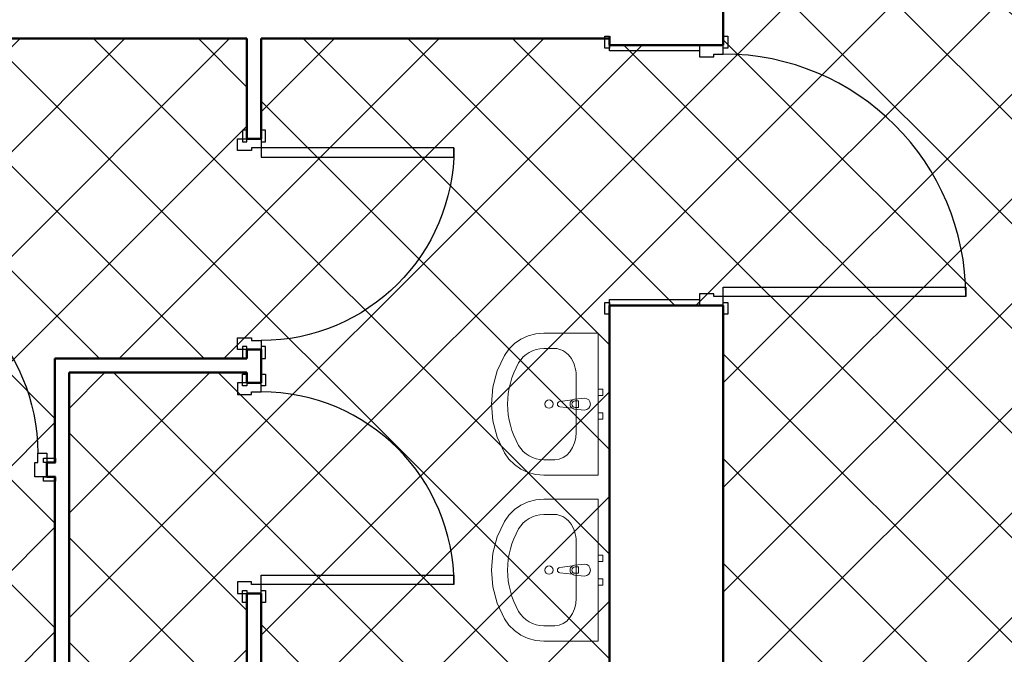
# Model space of a CAD drawing. Header units: millimetres. Extents: x -61343 to 9939, y -6894 to 7453.
# Tile 28 of 255: x -26726 to -26310, y 3371 to 3639. Entities that reach past the tile are written whole.
import ezdxf

# ---------------------------------------------------------------- set-up
doc = ezdxf.new("R2010")
doc.units = ezdxf.units.MM
doc.header["$MEASUREMENT"] = 0
doc.layers.add('A_sanitarka', color=140, linetype='Continuous', lineweight=13)
doc.layers.add('A_ściany istniejące hatch', color=82, linetype='Continuous', lineweight=9)
doc.layers.add('Drzwi Archicad', color=7, linetype='Continuous')
doc.layers.add('Konstrukcja - Ściany zew', color=7, linetype='Continuous')

# ---------------------------------------------------------------- blocks, each defined once
blk = doc.blocks.new('Drzwi metalowe 27_3')
at = {"layer": 'Drzwi Archicad', "color": 7, "linetype": 'Continuous', "lineweight": 25}
for p, q in [((472.0000000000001, 0), (472, 1024)), ((472, 1024), (512, 1024)), ((512, 1024), (512, 0)), ((-587.0000000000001, 0), (-587.0000000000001, 19)), ((-587.0000000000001, 19), (-537, 19)), ((-537, 0), (-587.0000000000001, 0)), ((-512, 0), (-550, 0)), ((-550, 0), (-550, -100)), ((-537, 19), (-537, 0)), ((-512, -40), (-512, 0)), ((512, 0), (472.0000000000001, 0)), ((550, 0), (512, 0)), ((512, 0), (512, -40)), ((537, 19), (587.0000000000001, 19)), ((537, 0), (537, 19)), ((587.0000000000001, 0), (537, 0)), ((550, -100), (550, 0)), ((587.0000000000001, 19), (587.0000000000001, 0)), ((-500, -40), (-512, -40)), ((-500, -100), (-500, -40)), ((512, -40), (500, -40)), ((500, -40), (500, -100)), ((-550, -480), (-550, -100)), ((-550, -100), (-525, -100)), ((-550, -100), (-500, -100)), ((-525, -100), (-525, -480)), ((500, -100), (550, -100)), ((525, -480), (525, -100)), ((525, -100), (550, -100)), ((550, -100), (550, -480)), ((-587.0000000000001, -499), (-587.0000000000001, -480)), ((-587.0000000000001, -480), (-537, -480)), ((-525, -480), (-550, -480)), ((-537, -480), (-537, -499)), ((550, -480), (525, -480)), ((537, -480), (587.0000000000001, -480)), ((537, -499), (537, -480)), ((587.0000000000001, -480), (587.0000000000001, -499)), ((-537, -499), (-587.0000000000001, -499)), ((587.0000000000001, -499), (537, -499))]:
    blk.add_line(p, q, dxfattribs=at)
blk.add_arc((512, 0), 1024, 90, 180, dxfattribs=at)
blk = doc.blocks.new('Ściana_6_1', base_point=(-11072.26123587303, -3900.000000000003))
at = {"layer": 'Konstrukcja - Ściany zew', "color": 7, "linetype": 'Continuous', "lineweight": 50}
for p, q in [((-11552.26123587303, 3075.060621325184), (-11552.26123587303, 3112.060621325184)), ((-11172.26123587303, 3075.060621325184), (-11552.26123587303, 3075.060621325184)), ((-11072.26123587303, 3075.060621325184), (-11172.26123587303, 3075.060621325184)), ((-11072.26123587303, 3075.060621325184), (-11072.26123587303, 3112.060621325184)), ((-11552.26123587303, 1975.060621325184), (-11552.26123587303, 1938.060621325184)), ((-11172.26123587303, 1975.060621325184), (-11552.26123587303, 1975.060621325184)), ((-11072.26123587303, 1975.060621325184), (-11172.26123587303, 1975.060621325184)), ((-11072.26123587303, 1975.060621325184), (-11072.26123587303, 1938.060621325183))]:
    blk.add_line(p, q, dxfattribs=at)
at = {"layer": 'Konstrukcja - Ściany zew', "color": 7, "linetype": 'Continuous', "lineweight": 50, "flags": 128}
for points in [[(-11072.26123587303, 3075.060621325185), (-11072.26123587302, 4543.609307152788)], [(-11552.26123587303, 3102.197384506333), (-11552.26123587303, 3075.060621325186)], [(-11552.26123587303, 1975.060621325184), (-11552.26123587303, -397.6024557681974)], [(-11072.26123587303, -2363.000000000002), (-11072.26123587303, 1975.060621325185)]]:
    blk.add_lwpolyline(points, dxfattribs=at)
at = {"layer": 'Drzwi Archicad', "color": 21, "linetype": 'Continuous', "lineweight": 13, "true_color": 0xff9955, "zscale": 1000, "rotation": 270}
blk.add_blockref('Drzwi metalowe 27_3', (-11072.26123587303, 2525.060621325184), dxfattribs=at)
blk = doc.blocks.new('Ściana_25_1', base_point=(-11072.26123587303, 3102.197384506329))
at = {"layer": 'Konstrukcja - Ściany zew', "color": 7, "linetype": 'Continuous', "lineweight": 50, "flags": 128}
for points in [[(-17472.26123587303, 3102.197384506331), (-13082.26123587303, 3102.19738450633)], [(-13022.26123587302, 3102.19738450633), (-11552.26123587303, 3102.197384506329)]]:
    blk.add_lwpolyline(points, dxfattribs=at)
blk = doc.blocks.new('Drzwi metalowe 27_22')
at = {"layer": 'Drzwi Archicad', "color": 7, "linetype": 'Continuous', "lineweight": 25}
for p, q in [((366.9999999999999, 0), (366.9999999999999, 814)), ((366.9999999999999, 814), (406.9999999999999, 814)), ((406.9999999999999, 814), (406.9999999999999, 0)), ((-482, 0), (-482, 19)), ((-482, 19), (-432, 19)), ((-432, 0), (-482, 0)), ((-407, 0), (-445, 0)), ((-445, 0), (-445, -100)), ((-432, 19), (-432, 0)), ((-407, -40), (-407, 0)), ((406.9999999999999, 0), (366.9999999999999, 0)), ((445, 0), (407, 0)), ((407, 0), (407, -40)), ((432, 19), (482, 19)), ((432, 0), (432, 19)), ((482, 0), (432, 0)), ((445, -100), (445, 0)), ((482, 19), (482, 0)), ((-395, -40), (-407, -40)), ((-395, -100), (-395, -40)), ((407, -40), (395, -40)), ((395, -40), (395, -100)), ((-482, -79), (-482, -60)), ((-482, -60), (-432, -60)), ((-432, -79), (-482, -79)), ((-432, -60), (-432, -79)), ((432, -60), (482, -60)), ((432, -79), (432, -60)), ((482, -79), (432, -79)), ((482, -60), (482, -79)), ((-445, -100), (-395, -100)), ((395, -100), (445, -100))]:
    blk.add_line(p, q, dxfattribs=at)
at = {"layer": 'Drzwi Archicad', "color": 7, "linetype": 'Continuous', "lineweight": 50}
for p, q in [((-445, 0), (-482, 0)), ((-445, 0), (-482, 0)), ((-445, 0), (-445, -60)), ((-445, 0), (-445, -60)), ((445, 0), (445, -60)), ((445, 0), (445, -60)), ((445, 0), (482, 0)), ((445, 0), (482, 0)), ((-445, -60), (-482, -60)), ((-445, -60), (-482, -60)), ((445, -60), (482, -60)), ((445, -60), (482, -60))]:
    blk.add_line(p, q, dxfattribs=at)
at = {"layer": 'Drzwi Archicad', "color": 7, "linetype": 'Continuous', "lineweight": 25}
blk.add_arc((406.9999999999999, 0), 814, 90, 180, dxfattribs=at)
blk = doc.blocks.new('Ściana_119_1', base_point=(-13082.26123587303, 3102.197384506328))
at = {"layer": 'Konstrukcja - Ściany zew', "color": 7, "linetype": 'Continuous', "lineweight": 50}
for p, q in [((-13082.26123587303, 2679.197384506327), (-13082.26123587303, 2716.197384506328)), ((-13022.26123587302, 2679.197384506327), (-13022.26123587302, 2716.197384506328)), ((-13022.26123587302, 2679.197384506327), (-13082.26123587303, 2679.197384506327)), ((-13082.26123587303, 1789.197384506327), (-13082.26123587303, 1752.197384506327)), ((-13022.26123587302, 1789.197384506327), (-13082.26123587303, 1789.197384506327)), ((-13022.26123587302, 1789.197384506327), (-13022.26123587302, 1752.197384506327)), ((-13082.26123587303, 1648.922018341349), (-13082.26123587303, 1685.922018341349)), ((-13022.26123587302, 1648.922018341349), (-13022.26123587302, 1685.922018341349)), ((-13022.26123587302, 1648.922018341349), (-13082.26123587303, 1648.922018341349)), ((-13082.26123587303, 758.922018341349), (-13082.26123587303, 721.922018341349)), ((-13022.26123587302, 758.922018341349), (-13082.26123587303, 758.922018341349)), ((-13022.26123587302, 758.922018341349), (-13022.26123587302, 721.922018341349))]:
    blk.add_line(p, q, dxfattribs=at)
at = {"layer": 'Konstrukcja - Ściany zew', "color": 7, "linetype": 'Continuous', "lineweight": 50, "flags": 128}
for points in [[(-13082.26123587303, 3102.19738450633), (-13082.26123587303, 2679.197368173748)], [(-13022.26123587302, 2679.197368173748), (-13022.26123587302, 3102.19738450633)], [(-13082.26123587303, 1789.197373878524), (-13082.26123587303, 1752.197384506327)], [(-13022.26123587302, 1648.922043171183), (-13022.26123587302, 1789.197373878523)], [(-13082.26123587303, 1692.197384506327), (-13082.26123587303, 1648.922043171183)], [(-13082.26123587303, 758.9219967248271), (-13082.26123587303, -397.6024557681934)], [(-13022.26123587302, -397.6024557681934), (-13022.26123587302, 758.9219967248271)]]:
    blk.add_lwpolyline(points, dxfattribs=at)
at = {"layer": 'Drzwi Archicad', "color": 21, "linetype": 'Continuous', "lineweight": 13, "true_color": 0xff9955, "xscale": -1, "zscale": 1000, "rotation": 270}
blk.add_blockref('Drzwi metalowe 27_22', (-13022.26123587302, 2234.197384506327), dxfattribs=at)
at = {"layer": 'Drzwi Archicad', "color": 21, "linetype": 'Continuous', "lineweight": 13, "true_color": 0xff9955, "zscale": 1000, "rotation": 270}
blk.add_blockref('Drzwi metalowe 27_22', (-13022.26123587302, 1203.922018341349), dxfattribs=at)
blk = doc.blocks.new('Ściana_121_1', base_point=(-13892.26123587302, 1752.197384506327))
at = {"layer": 'Konstrukcja - Ściany zew', "color": 7, "linetype": 'Continuous', "lineweight": 50, "flags": 128}
for points in [[(-13892.26123587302, 1752.197384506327), (-13832.26123587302, 1752.197384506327)], [(-13892.26123587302, 1752.197384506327), (-13892.26123587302, 1312.197544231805)], [(-13832.26123587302, -397.602455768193), (-13832.26123587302, 1692.197384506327)], [(-13892.26123587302, 1252.197544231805), (-13892.26123587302, -397.602455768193)]]:
    blk.add_lwpolyline(points, dxfattribs=at)
blk = doc.blocks.new('Ściana_122_1', base_point=(-13082.26123587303, 1752.197384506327))
at = {"layer": 'Konstrukcja - Ściany zew', "color": 7, "linetype": 'Continuous', "lineweight": 50, "flags": 128}
for points in [[(-13082.26123587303, 1752.197384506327), (-13832.26123587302, 1752.197384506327)], [(-13832.26123587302, 1692.197384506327), (-13082.26123587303, 1692.197384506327)]]:
    blk.add_lwpolyline(points, dxfattribs=at)
blk = doc.blocks.new('Drzwi metalowe 27_23')
at = {"layer": 'Drzwi Archicad', "color": 7, "linetype": 'Continuous', "lineweight": 25}
for p, q in [((366.9999999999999, 0), (366.9999999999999, 814)), ((366.9999999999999, 814), (406.9999999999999, 814)), ((406.9999999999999, 814), (406.9999999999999, 0)), ((-407, 0), (-445, 0)), ((-445, 0), (-445, -100)), ((-407, -40), (-407, 0)), ((406.9999999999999, 0), (366.9999999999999, 0)), ((445, 0), (407, 0)), ((407, 0), (407, -40)), ((445, -100), (445, 0)), ((-432, -21), (-482, -21)), ((-482, -21), (-482, -40.00000000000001)), ((-482, -40.00000000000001), (-432, -40.00000000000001)), ((-432, -40.00000000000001), (-432, -21)), ((-395, -40), (-407, -40)), ((-395, -100), (-395, -40)), ((407, -40), (395, -40)), ((395, -40), (395, -100)), ((482, -21), (432, -21)), ((432, -21), (432, -40.00000000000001)), ((432, -40.00000000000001), (482, -40.00000000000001)), ((482, -40.00000000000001), (482, -21)), ((-432, -100), (-482, -100)), ((-482, -100), (-482, -119)), ((-482, -119), (-432, -119)), ((-445, -100), (-395, -100)), ((-432, -119), (-432, -100)), ((395, -100), (445, -100)), ((482, -100), (432, -100)), ((432, -100), (432, -119)), ((432, -119), (482, -119)), ((482, -119), (482, -100))]:
    blk.add_line(p, q, dxfattribs=at)
at = {"layer": 'Drzwi Archicad', "color": 7, "linetype": 'Continuous', "lineweight": 50}
for p, q in [((-445, -40.00000000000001), (-482, -40.00000000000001)), ((-445, -40.00000000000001), (-482, -40.00000000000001)), ((-445, -100), (-445, -40.00000000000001)), ((-445, -100), (-445, -40.00000000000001)), ((445, -100), (445, -40.00000000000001)), ((445, -100), (445, -40.00000000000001)), ((445, -40.00000000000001), (482, -40.00000000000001)), ((445, -40.00000000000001), (482, -40.00000000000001)), ((-445, -100), (-482, -100)), ((-445, -100), (-482, -100)), ((445, -100), (482, -100)), ((445, -100), (482, -100))]:
    blk.add_line(p, q, dxfattribs=at)
at = {"layer": 'Drzwi Archicad', "color": 7, "linetype": 'Continuous', "lineweight": 25}
blk.add_arc((406.9999999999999, 0), 814, 90, 180, dxfattribs=at)
blk = doc.blocks.new('Ściana_124_1', base_point=(-17002.26123587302, 1252.197544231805))
at = {"layer": 'Konstrukcja - Ściany zew', "color": 7, "linetype": 'Continuous', "lineweight": 50}
for p, q in [((-16890.15402880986, 1312.197544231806), (-16927.15402880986, 1312.197544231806)), ((-16890.15402880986, 1252.197544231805), (-16890.15402880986, 1312.197544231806)), ((-16000.15402880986, 1312.197544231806), (-15963.15402880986, 1312.197544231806)), ((-16000.15402880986, 1252.197544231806), (-16000.15402880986, 1312.197544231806)), ((-15847.14264223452, 1312.197544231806), (-15884.14264223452, 1312.197544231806)), ((-15847.14264223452, 1252.197544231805), (-15847.14264223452, 1312.197544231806)), ((-14957.14264223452, 1312.197544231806), (-14920.14264223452, 1312.197544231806)), ((-14957.14264223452, 1252.197544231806), (-14957.14264223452, 1312.197544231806)), ((-14816.80915690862, 1312.197544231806), (-14853.80915690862, 1312.197544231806)), ((-14816.80915690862, 1252.197544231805), (-14816.80915690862, 1312.197544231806)), ((-13926.80915690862, 1312.197544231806), (-13889.80915690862, 1312.197544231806)), ((-13926.80915690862, 1252.197544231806), (-13926.80915690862, 1312.197544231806)), ((-16890.15402880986, 1252.197544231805), (-16927.15402880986, 1252.197544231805)), ((-16000.15402880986, 1252.197544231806), (-15963.15402880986, 1252.197544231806)), ((-15847.14264223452, 1252.197544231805), (-15884.14264223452, 1252.197544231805)), ((-14957.14264223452, 1252.197544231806), (-14920.14264223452, 1252.197544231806)), ((-14816.80915690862, 1252.197544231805), (-14853.80915690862, 1252.197544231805)), ((-13926.80915690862, 1252.197544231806), (-13889.80915690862, 1252.197544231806))]:
    blk.add_line(p, q, dxfattribs=at)
at = {"layer": 'Konstrukcja - Ściany zew', "color": 7, "linetype": 'Continuous', "lineweight": 50, "flags": 128}
for points in [[(-17002.26123587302, 1312.197544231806), (-17002.26123587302, 1252.197544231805)], [(-16890.15404233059, 1312.197544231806), (-17002.26123587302, 1312.197544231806)], [(-15847.14264904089, 1312.197544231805), (-16000.15404844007, 1312.197544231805)], [(-14816.80916967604, 1312.197544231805), (-14957.14265515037, 1312.197544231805)], [(-13892.26123587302, 1312.197544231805), (-13926.80917578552, 1312.197544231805)], [(-16942.26123587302, 1252.197544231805), (-16890.15402415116, 1252.197544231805)], [(-16000.15401819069, 1252.197544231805), (-15952.26123587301, 1252.197544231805)], [(-15892.26123587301, 1252.197544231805), (-15847.14263071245, 1252.197544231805)], [(-14957.14262475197, 1252.197544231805), (-14922.26123587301, 1252.197544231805)], [(-14862.26123587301, 1252.197544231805), (-14816.80916550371, 1252.197544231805)], [(-13926.80915954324, 1252.197544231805), (-13892.26123587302, 1252.197544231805)]]:
    blk.add_lwpolyline(points, dxfattribs=at)
at = {"layer": 'Drzwi Archicad', "color": 21, "linetype": 'Continuous', "lineweight": 13, "true_color": 0xff9955, "xscale": -1, "zscale": 1000}
for p in [(-16445.15402880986, 1352.197544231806), (-15402.14264223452, 1352.197544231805), (-14371.80915690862, 1352.197544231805)]:
    blk.add_blockref('Drzwi metalowe 27_23', p, dxfattribs=at)
blk = doc.blocks.new('Umywalka 27')
for p, q in [((-13.6, -97.09918775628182), (-13.6, -82.22859068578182)), ((-13.6, -82.22859068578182), (13.6, -82.22859068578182)), ((13.6, -82.22859068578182), (13.6, -97.09918775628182)), ((118.8260869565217, -92.31818181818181), (-118.8260869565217, -92.31818181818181)), ((-234.7826086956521, -183.2727272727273), (-234.7826086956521, -229.090909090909)), ((234.7826086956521, -183.2727272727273), (234.7826086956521, -229.090909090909))]:
    blk.add_line(p, q)
at = {"flags": 128}
for points in [[(-300, 0), (-299.9999999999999, -229.090909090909), (-297.1051497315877, -262.8129358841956), (-288.5131192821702, -295.4571957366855), (-274.4985127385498, -325.9803674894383), (-255.5092414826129, -353.4069206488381), (-232.1522087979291, -376.860293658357), (-205.1739130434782, -395.5909090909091), (-139.9820536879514, -425.5322264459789), (-70.96147764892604, -443.8309893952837), (7.170073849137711e-14, -449.9866996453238), (70.96147764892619, -443.8309893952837), (139.9820536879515, -425.5322264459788), (205.1739130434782, -395.5909090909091), (232.1522087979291, -376.860293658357), (255.5092414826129, -353.4069206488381), (274.4985127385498, -325.9803674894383), (288.5131192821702, -295.4571957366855), (297.1051497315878, -262.8129358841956), (300, -229.090909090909), (300, 0)], [(-63.5, 8.266365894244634e-16), (-36.50000000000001, -8.266365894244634e-16), (-36.50000000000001, 20), (-63.5, 20)], [(36.50000000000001, 8.266365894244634e-16), (63.5, -8.266365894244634e-16), (63.5, 20), (36.50000000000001, 20)]]:
    blk.add_lwpolyline(points, close=True, dxfattribs=at)
blk.add_lwpolyline([(-25, -57.31818181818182), (-21, -99.27099209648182, 0.1210195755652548), (-17.72976797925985, -108.7844437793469), (-11.1, -161.7181818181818, 0.8825662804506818), (11.1000000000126, -161.7181818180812), (17.72976797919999, -108.7844437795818, 0.1210195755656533), (21.00000000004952, -99.27099209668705), (25, -57.31818181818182, 0.9999999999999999)], format="xyb", close=True, dxfattribs=at)
blk.add_circle((0, -207.135), 17.5)
for centre, radius, start, end in [((0, -97.37107366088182), 21.0857698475, 212.7710253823, 327.2289746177), ((0, -97.09918775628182), 13.6, 180, 0)]:
    blk.add_arc(centre, radius, start, end)
for centre, major_axis, ratio, start_param, end_param in [((-118.695652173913, -183.2727272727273), (116.0659090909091, 0), 0.7836456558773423, 1.570796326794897, 3.141592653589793), ((118.695652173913, -183.2727272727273), (116.0659090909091, 0), 0.7836456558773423, 0, 1.570796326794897), ((-118.8521739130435, -229.090909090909), (7.42135960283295e-15, 121.1999999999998), 0.9565217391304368, 1.570796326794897, 2.644617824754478), ((118.8521739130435, -229.090909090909), (7.42135960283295e-15, 121.1999999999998), 0.9565217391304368, 3.638567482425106, 4.71238898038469), ((0, 0), (2.33796207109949e-14, 381.8181818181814), 0.9565217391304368, 2.644617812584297, 3.638567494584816)]:
    blk.add_ellipse(centre, major_axis=major_axis, ratio=ratio, start_param=start_param, end_param=end_param)

msp = doc.modelspace()

# ---------------------------------------------------------------- hatches: boundary and pattern name
at = {"layer": 'A_ściany istniejące hatch'}
h = msp.add_hatch(dxfattribs=at)
h.set_pattern_fill('NET', color=256, scale=250, angle=45)
h.set_pattern_definition([(45, (7385.571392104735, 0), (-22.09708691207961, 22.09708691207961), []), (135, (7385.571392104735, 0), (-22.09708691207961, -22.09708691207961), [])])
h.paths.add_polyline_path([(-24601.05965633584, 5156.323444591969), (-24559.05965633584, 5156.323441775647), (-24559.05965633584, 4894.323442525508), (-24349.05965633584, 4894.323442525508), (-24349.05965633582, 4852.323442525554), (-24601.05965633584, 4852.323442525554)], flags=16)
h.paths.add_polyline_path([(-24007.05800551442, 4880.323442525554), (-24007.05800551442, 4820.323442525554), (-24127.05965633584, 4820.323442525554), (-24127.05965633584, 4660.323442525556), (-24187.05965633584, 4660.323442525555), (-24187.05965633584, 4852.323442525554), (-24229.05965633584, 4852.323442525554), (-24229.05965633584, 4894.323442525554), (-24225.05965633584, 4894.323442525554), (-24225.05965633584, 5553.323442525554), (-24559.05965633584, 5553.323442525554), (-24559.05965633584, 5507.323442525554), (-24601.05965633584, 5507.323442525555), (-24601.05965633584, 5597.323442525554), (-24143.05965633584, 5597.323442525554), (-24143.05965931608, 5553.323442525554), (-24181.05965633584, 5553.323442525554), (-24181.05965633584, 4880.323442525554)], flags=17)
h.paths.add_polyline_path([(-23403.05965633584, 4880.323442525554), (-23261.05965633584, 4880.323442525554), (-23261.05965633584, 4942.323442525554), (-23217.05965633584, 4942.323442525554), (-23217.05965633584, 4657.323445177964), (-23277.05965633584, 4657.323445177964), (-23277.05965633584, 4820.323442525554), (-23403.05965633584, 4820.323442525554)], flags=17)
h.paths.add_polyline_path([(-23360.05965633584, 4000.323442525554), (-23277.05965633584, 4000.323442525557), (-23277.05965633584, 4115.323445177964), (-23217.05965633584, 4115.323445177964), (-23217.05965633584, 3942.323442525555), (-23277.05965633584, 3942.323442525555), (-23277.05965633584, 3975.323442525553), (-23360.05965633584, 3975.323442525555)], flags=17)
h.paths.add_polyline_path([(-23717.05965633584, 4570.323442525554), (-23687.05965633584, 4570.323442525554), (-23687.05965633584, 4540.323442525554), (-23717.05965633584, 4540.323442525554)], flags=17)
h.paths.add_polyline_path([(-23717.05965633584, 4276.323442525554), (-23687.05965633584, 4276.323442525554), (-23687.05965633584, 4306.323442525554), (-23717.05965633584, 4306.323442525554)], flags=17)
h.paths.add_polyline_path([(-24205.05965633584, 2730.323442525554), (-24145.05965633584, 2730.323442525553), (-24145.05965633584, 2570.323442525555), (-23907.05965633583, 2570.323442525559), (-23907.05965633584, 2750.323442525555), (-23847.05965633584, 2750.323442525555), (-23847.05965633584, 2570.323442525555), (-23277.05965633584, 2570.323442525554), (-23277.05965633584, 2720.323442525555), (-23217.05965633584, 2720.323442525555), (-23217.05965633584, 2510.323442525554), (-24205.05965633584, 2510.323442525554)])
h.paths.add_polyline_path([(-26687.05965227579, 5880.323442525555), (-26474.05965633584, 5880.32344487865), (-26474.05966137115, 5974.357659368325), (-26449.05965901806, 5974.35765319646), (-26449.05965901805, 5855.323442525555), (-26687.05965227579, 5855.323442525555)], flags=17)
h.paths.add_polyline_path([(-26054.05965633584, 5854.668952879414), (-26019.05965633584, 5854.668952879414), (-26019.05965633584, 5974.35765319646), (-26054.05965633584, 5974.35765319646)], flags=17)
h.paths.add_polyline_path([(-25764.05965630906, 4030.323442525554), (-25694.05966801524, 4030.323442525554), (-25694.05966801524, 3970.323442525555), (-25764.05965630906, 3970.323442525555)], flags=17)
h.paths.add_polyline_path([(-25354.05965630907, 4030.323442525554), (-25284.05965630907, 4030.323442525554), (-25284.05965630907, 3970.323442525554), (-25354.05965630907, 3970.323442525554)], flags=17)
h.paths.add_polyline_path([(-24913.05965630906, 4030.323442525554), (-24845.05966801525, 4030.323442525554), (-24845.05966801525, 3970.323442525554), (-24913.05965630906, 3970.323442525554)], flags=17)
h.paths.add_polyline_path([(-24710.05965630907, 4030.323442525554), (-24629.05966801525, 4030.323442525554), (-24629.05966801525, 3970.323442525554), (-24710.05965630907, 3970.323442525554)], flags=17)
h.paths.add_polyline_path([(-24127.05965633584, 4530.323438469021), (-24187.05965633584, 4530.323438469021), (-24187.05965633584, 4454.323442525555), (-24127.05965633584, 4454.323442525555)], flags=17)
h.paths.add_polyline_path([(-24559.05965633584, 5377.323440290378), (-24601.05965633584, 5377.323440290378), (-24601.05965633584, 5286.323444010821), (-24559.05965633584, 5286.323444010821)], flags=16)
h.paths.add_polyline_path([(-24013.05965633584, 5597.323442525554), (-23879.05965633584, 5597.323442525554), (-23879.05965633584, 5553.323442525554), (-24013.05965633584, 5553.323442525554)], flags=17)
h.paths.add_polyline_path([(-23261.05965633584, 5277.323444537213), (-23217.05965633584, 5277.323444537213), (-23217.05965633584, 5352.323442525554), (-23261.05965633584, 5352.323442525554)], flags=17)
h.paths.add_polyline_path([(-23261.05965633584, 5072.323442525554), (-23217.05965633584, 5072.323442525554), (-23217.05965633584, 5147.323442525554), (-23261.05965633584, 5147.323442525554)], flags=17)
h.paths.add_polyline_path([(-23277.05965633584, 4451.32344741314), (-23217.05965633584, 4451.32344741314), (-23217.05965633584, 4527.323445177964), (-23277.05965633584, 4527.323445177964)], flags=17)
h.paths.add_polyline_path([(-23277.05965633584, 4245.32344741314), (-23217.05965633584, 4245.32344741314), (-23217.05965633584, 4321.323445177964), (-23277.05965633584, 4321.323445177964)], flags=17)
h.paths.add_polyline_path([(-23277.05965633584, 3737.323444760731), (-23217.05965633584, 3737.323444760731), (-23217.05965633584, 3812.323442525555), (-23277.05965633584, 3812.323442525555)], flags=17)
h.paths.add_polyline_path([(-23277.05965633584, 3532.323444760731), (-23217.05965633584, 3532.323444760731), (-23217.05965633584, 3607.323442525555), (-23277.05965633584, 3607.323442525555)], flags=17)
h.paths.add_polyline_path([(-23277.05965633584, 3060.32344476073), (-23217.05965633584, 3060.32344476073), (-23217.05965633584, 3130.323442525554), (-23277.05965633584, 3130.323442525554)], flags=17)
h.paths.add_polyline_path([(-23217.05965633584, 2855.323442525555), (-23277.05965633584, 2855.323442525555), (-23277.05965633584, 2925.323442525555), (-23217.05965633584, 2925.323442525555)], flags=17)
h.paths.add_polyline_path([(-24502.05965659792, 2970.323442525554), (-24432.05965633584, 2970.323442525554), (-24432.05965633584, 2910.323442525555), (-24502.05965659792, 2910.323442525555)], flags=17)
h.paths.add_polyline_path([(-24707.05965633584, 2910.323442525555), (-24637.05965633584, 2910.323442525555), (-24637.05965633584, 2970.323442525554), (-24707.05965633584, 2970.323442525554)], flags=17)
h.paths.add_polyline_path([(-24912.05965659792, 2970.323442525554), (-24842.05965633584, 2970.323442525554), (-24842.05965633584, 2910.323442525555), (-24912.05965659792, 2910.323442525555)], flags=17)
h.paths.add_polyline_path([(-25169.05965633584, 2910.323442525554), (-25047.05966804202, 2910.323442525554), (-25047.05966804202, 2970.323442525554), (-25169.05965633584, 2970.323442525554)], flags=17)
h.paths.add_polyline_path([(-25374.05965659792, 2970.323442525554), (-25304.05965633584, 2970.323442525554), (-25304.05965633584, 2910.323442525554), (-25374.05965659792, 2910.323442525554)], flags=17)
h.paths.add_polyline_path([(-25579.05965633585, 2910.323442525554), (-25509.05965633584, 2910.323442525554), (-25509.05965633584, 2970.323442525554), (-25579.05965633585, 2970.323442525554)], flags=17)
h.paths.add_polyline_path([(-25784.05965659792, 2970.323442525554), (-25714.05965633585, 2970.323442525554), (-25714.05965633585, 2910.323442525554), (-25784.05965659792, 2910.323442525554)], flags=17)
h.paths.add_polyline_path([(-23895.05965633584, 2970.323442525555), (-23981.55965633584, 2970.323442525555), (-23981.54424533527, 2910.323442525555), (-23907.05965633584, 2910.323442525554), (-23907.05965633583, 2860.323442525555), (-23847.05965633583, 2860.323442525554), (-23847.05965633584, 3103.823442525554), (-23895.05965633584, 3103.823442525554)], flags=17)
h.paths.add_polyline_path([(-24091.55965633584, 2970.323442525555), (-24091.54424533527, 2910.323442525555), (-24145.05965633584, 2910.323442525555), (-24145.05965633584, 2870.323442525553), (-24205.05965633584, 2870.323442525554), (-24205.05965633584, 2910.323442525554), (-24297.05965633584, 2910.323442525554), (-24297.05965633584, 2970.323442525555)], flags=17)
h.paths.add_polyline_path([(-26079.05965633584, 2864.323442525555), (-26019.05965633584, 2864.323442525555), (-26019.05965633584, 2910.323442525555), (-25919.05965633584, 2910.323442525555), (-25919.05966804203, 2970.323442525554), (-26079.05965633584, 2970.323442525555)], flags=17)
h.paths.add_polyline_path([(-24289.05965630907, 4030.323442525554), (-24187.05965633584, 4030.323442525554), (-24187.05965633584, 4324.323442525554), (-24127.05965633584, 4324.32343846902), (-24127.05965633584, 4000.323442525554), (-24110.05965633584, 4000.323442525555), (-24110.05965633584, 3975.323442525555), (-24127.05965633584, 3975.323442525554), (-24127.05965633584, 3620.323442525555), (-24100.05965633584, 3620.323442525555), (-24100.05965633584, 3540.323442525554), (-24127.05965633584, 3540.323442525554), (-24127.05965633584, 3320.323442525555), (-24302.55965633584, 3320.323442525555), (-24302.55965633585, 3368.323442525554), (-24167.05965633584, 3368.323442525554), (-24167.05965633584, 3970.323442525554), (-24289.05965657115, 3970.323442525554)], flags=17)
h.paths.add_polyline_path([(-24494.05965630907, 4030.323442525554), (-24424.05965630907, 4030.323442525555), (-24424.05965630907, 3970.323442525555), (-24457.05965633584, 3970.323442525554), (-24457.05965633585, 3804.323442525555), (-24489.05965633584, 3804.323445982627), (-24489.05965633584, 3970.323442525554), (-24494.05965630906, 3970.323442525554)], flags=17)
h.paths.add_polyline_path([(-24736.05965633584, 3368.323442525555), (-24489.05965633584, 3368.323442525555), (-24489.05965633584, 3518.323447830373), (-24457.05965633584, 3518.3234443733), (-24457.05965633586, 3368.323442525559), (-24412.55965633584, 3368.323442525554), (-24412.55965633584, 3320.323442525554), (-24736.05965633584, 3320.323442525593)], flags=17)
h.paths.add_polyline_path([(-25725.05965633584, 3368.323442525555), (-25725.05965633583, 3320.323442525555), (-25485.05965633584, 3320.323442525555), (-25485.05965633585, 3368.323442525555), (-25489.05965630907, 3368.323442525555), (-25489.05965630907, 3460.323442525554), (-25517.05965630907, 3460.323442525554), (-25517.05965630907, 3368.323442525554)], flags=17)
h.paths.add_polyline_path([(-26079.05965633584, 4061.323442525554), (-26019.05965633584, 4061.323442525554), (-26019.05965633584, 4030.323442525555), (-25899.05965630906, 4030.323442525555), (-25899.05966801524, 3970.323442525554), (-26039.05965633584, 3970.323442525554), (-26039.05965633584, 3368.323442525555), (-25835.05965633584, 3368.323442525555), (-25835.05965633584, 3320.323442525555), (-26079.05965633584, 3320.323442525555)], flags=17)
h.paths.add_polyline_path([(-26019.05965633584, 4357.738516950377), (-26079.05965633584, 4357.738516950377), (-26079.05965633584, 4201.323453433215), (-26019.05965633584, 4201.323453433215)], flags=17)
h.paths.add_polyline_path([(-26019.05965633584, 4572.297004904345), (-26079.05965633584, 4572.297004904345), (-26079.05965633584, 4492.738518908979), (-26019.05965633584, 4492.738518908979)], flags=17)
h.paths.add_polyline_path([(-26019.05965633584, 4787.323442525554), (-26079.05965633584, 4787.323442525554), (-26079.05965633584, 4707.297013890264), (-26019.05965633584, 4707.297013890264)], flags=17)
h.paths.add_polyline_path([(-26019.05965633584, 5107.323442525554), (-26079.05965633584, 5107.323442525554), (-26079.05965633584, 4922.323442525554), (-26019.05965633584, 4922.323442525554)], flags=17)
h.paths.add_polyline_path([(-26019.05965633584, 5312.323442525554), (-26079.05965633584, 5312.323442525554), (-26079.05965633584, 5242.323455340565), (-26019.05965633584, 5242.323455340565)], flags=17)
h.paths.add_polyline_path([(-26019.05965633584, 5527.323442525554), (-26079.05965633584, 5527.323442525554), (-26079.05965633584, 5447.323442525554), (-26019.05965633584, 5447.323442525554)], flags=17)
h.paths.add_polyline_path([(-27069.05965633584, 5252.439788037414), (-27129.05965633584, 5252.439788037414), (-27129.05965633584, 5322.419772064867), (-27069.05965633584, 5322.419772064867), (-27069.05965633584, 5324.323442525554), (-26609.05965633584, 5324.323442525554), (-26609.05965633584, 5314.323442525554), (-26640.15965633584, 5314.323442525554), (-26640.15965633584, 5238.323442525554), (-26655.15965633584, 5238.323442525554), (-26655.15965633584, 5314.323442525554), (-26911.05965633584, 5314.323442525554), (-26911.05965633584, 5299.320287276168), (-26918.05965633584, 5299.320287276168), (-26918.05965633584, 5314.323442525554), (-27069.05965633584, 5314.323442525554)])
h.paths.add_polyline_path([(-27069.05965633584, 5197.323442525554), (-27069.05965633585, 5204.323442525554), (-26918.05965633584, 5204.323442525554), (-26918.05965633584, 5209.320288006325), (-26911.05965633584, 5209.320288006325), (-26911.05965633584, 5186.842374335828), (-26918.05965633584, 5186.842373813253), (-26918.05965633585, 5197.323442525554)], flags=17)
h.paths.add_polyline_path([(-27129.05965633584, 5117.439788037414), (-27069.05965633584, 5117.439788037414), (-27069.05965633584, 5087.323442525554), (-26918.05965633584, 5087.323442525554), (-26918.05965633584, 5096.842374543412), (-26911.05965633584, 5096.842374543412), (-26911.05965633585, 5087.323442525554), (-26655.15965633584, 5087.323442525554), (-26655.15965633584, 5143.323442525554), (-26640.15965633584, 5143.323442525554), (-26640.15965633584, 5087.323442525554), (-26612.05965609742, 5087.323442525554), (-26612.05965633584, 5072.323442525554), (-27069.05965633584, 5072.323442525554), (-27069.05965633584, 5046.959804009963), (-27129.05965633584, 5046.959804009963)])
h.paths.add_polyline_path([(-27129.05965633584, 4916.959804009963), (-27069.05965633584, 4916.959804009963), (-27069.05965633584, 4872.323442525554), (-26477.05965633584, 4872.323442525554), (-26477.05965633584, 4889.588796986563), (-26429.05965633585, 4889.588796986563), (-26429.05965633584, 4560.322612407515), (-26477.05965633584, 4560.322612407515), (-26477.05965633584, 4832.323442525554), (-27069.05965633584, 4832.323442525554), (-27069.05965633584, 4754.452296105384), (-27129.05965633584, 4754.452296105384)])
h.paths.add_polyline_path([(-27129.05965633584, 4414.472312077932), (-27069.05965633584, 4414.472312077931), (-27069.05965633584, 4392.323442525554), (-26477.05965633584, 4392.323442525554), (-26477.05965633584, 4450.322612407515), (-26429.05965633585, 4450.322612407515), (-26429.05965633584, 4053.322612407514), (-26477.05965633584, 4053.322612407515), (-26477.05965633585, 4367.323442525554), (-27069.05965633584, 4367.323442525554), (-27069.05965633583, 4344.256026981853), (-27129.05965633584, 4344.256026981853)])
h.paths.add_polyline_path([(-27129.05965633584, 4000.125357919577), (-27069.05965633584, 4000.125357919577), (-27069.05965633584, 3930.323442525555), (-26477.05965633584, 3930.323442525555), (-26477.05965633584, 3943.322612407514), (-26429.05965633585, 3943.322612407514), (-26429.05965633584, 3884.684373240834), (-26477.05965633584, 3884.684373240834), (-26477.05965633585, 3887.323442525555), (-27069.05965633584, 3887.323442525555), (-27069.05965633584, 3835.125357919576), (-27129.05965633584, 3835.125357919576)])
h.paths.add_polyline_path([(-27129.05965633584, 3700.125357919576), (-27069.05965633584, 3700.125357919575), (-27069.05965633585, 3645.543180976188), (-27010.05965633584, 3645.543180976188), (-27010.05965633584, 3787.240861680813), (-27000.69587569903, 3787.240861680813), (-27000.69587692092, 3781.240861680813), (-27004.05965633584, 3781.240861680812), (-27004.05965633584, 3645.543180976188), (-26907.05965633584, 3645.543180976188), (-26907.05965633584, 3781.240861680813), (-26911.69587692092, 3781.240861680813), (-26911.69587692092, 3787.240861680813), (-26896.5144484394, 3787.240861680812), (-26896.5144484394, 3781.240861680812), (-26901.05965633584, 3781.240861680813), (-26901.05965633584, 3645.543180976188), (-26804.05965633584, 3645.543180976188), (-26804.05965633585, 3781.240861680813), (-26807.5144484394, 3781.240861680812), (-26807.51444953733, 3787.240861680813), (-26798.05965633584, 3787.240861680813), (-26798.05965633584, 3752.240861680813), (-26793.88796868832, 3752.240861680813), (-26793.88796868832, 3746.240861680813), (-26798.05965633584, 3746.240861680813), (-26798.05965633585, 3645.543180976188), (-26630.05965633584, 3645.543180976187), (-26630.05965633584, 3746.240861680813), (-26704.88796654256, 3746.240861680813), (-26704.88796753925, 3752.240861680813), (-26624.05965633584, 3752.240861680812), (-26624.05965633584, 3645.543180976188), (-26477.05965633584, 3645.543180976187), (-26477.05965633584, 3774.684373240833), (-26429.05965633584, 3774.684373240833), (-26429.05965633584, 3627.829504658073), (-26477.05965633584, 3627.829504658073), (-26477.05965633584, 3630.543180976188), (-26624.05965633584, 3630.543180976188), (-26624.05965633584, 3588.24317934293), (-26630.05965633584, 3588.243180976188), (-26630.05965633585, 3630.543180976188), (-27069.05965633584, 3630.543180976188), (-27129.05965633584, 3630.543180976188)])
h.paths.add_polyline_path([(-27129.05965633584, 4549.472312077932), (-27069.05965633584, 4549.472312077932), (-27069.05965633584, 4619.452296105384), (-27129.05965633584, 4619.452296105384)])
h.paths.add_polyline_path([(-27129.05965633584, 4135.125357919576), (-27069.05965633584, 4135.125357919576), (-27069.05965633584, 4209.256026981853), (-27129.05965633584, 4209.256026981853)], flags=17)
h.paths.add_polyline_path([(-27129.05965633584, 3425.563196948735), (-27069.05965633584, 3425.563196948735), (-27069.05965633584, 3495.543180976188), (-27129.05965633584, 3495.543180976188)], flags=17)
h.paths.add_polyline_path([(-27129.05965633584, 3220.583212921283), (-27129.05965633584, 3290.563196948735), (-27069.05965633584, 3290.563196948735), (-27069.05965633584, 3280.563196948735), (-27022.05965633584, 3280.563196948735), (-27022.05965633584, 3451.543196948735), (-27010.8489369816, 3451.543196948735), (-27010.8489369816, 3445.543196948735), (-27016.05965633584, 3445.543196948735), (-27016.05965633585, 3280.563196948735), (-26917.05965633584, 3280.563196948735), (-26917.05965633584, 3445.543196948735), (-26921.84893456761, 3445.543196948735), (-26921.84893456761, 3451.543196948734), (-26906.54779697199, 3451.543196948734), (-26906.54779697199, 3445.543196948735), (-26911.05965633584, 3445.543196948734), (-26911.05965633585, 3280.563196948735), (-26814.05965633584, 3280.563196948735), (-26814.05965633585, 3445.543196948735), (-26817.54779522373, 3445.543196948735), (-26817.54779826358, 3451.543196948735), (-26803.51444971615, 3451.543196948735), (-26803.5144484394, 3445.543196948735), (-26808.05965633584, 3445.543196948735), (-26808.05965633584, 3280.563196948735), (-26711.05965633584, 3280.563196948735), (-26711.05965633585, 3445.543196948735), (-26714.5144484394, 3445.543196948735), (-26714.5144484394, 3451.543196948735), (-26711.05965633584, 3451.543196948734), (-26711.05965633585, 3495.543180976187), (-26630.05965633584, 3495.543180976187), (-26630.05965633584, 3499.243179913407), (-26624.05965633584, 3499.243179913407), (-26624.05965633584, 3485.215646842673), (-26630.05965633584, 3485.215646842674), (-26630.05965633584, 3489.543180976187), (-26705.05965633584, 3489.543180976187), (-26705.05965633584, 3280.563196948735), (-26630.05965633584, 3280.563196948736), (-26630.05965633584, 3396.215642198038), (-26624.05965633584, 3396.21564435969), (-26624.05965633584, 3280.563196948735), (-26477.05965633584, 3280.563196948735), (-26477.05965633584, 3517.829504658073), (-26429.05965633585, 3517.829504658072), (-26429.05965633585, 3084.023442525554), (-26477.05965633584, 3084.023442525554), (-26477.05965633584, 3265.563196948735), (-26624.05965633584, 3265.563196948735), (-26624.05965633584, 3168.053688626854), (-26630.05965633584, 3168.053688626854), (-26630.05965633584, 3265.563196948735), (-26705.05965633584, 3265.563196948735), (-26705.05965633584, 3072.723442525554), (-26630.05965633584, 3072.723442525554), (-26630.05965633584, 3079.05368821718), (-26624.05965633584, 3079.05368821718), (-26624.05965633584, 3063.023443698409), (-26630.05965633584, 3063.023442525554), (-26630.05965633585, 3066.723442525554), (-26711.05965633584, 3066.723442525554), (-26711.05965633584, 3140.323442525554), (-26714.5144484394, 3140.323442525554), (-26714.5144484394, 3146.323442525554), (-26711.05965633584, 3146.323442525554), (-26711.05965633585, 3265.563196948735), (-26808.05965633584, 3265.563196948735), (-26808.05965633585, 3146.323442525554), (-26803.51444929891, 3146.323442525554), (-26803.5144484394, 3140.323442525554), (-26817.54779697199, 3140.323442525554), (-26817.54779522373, 3146.323442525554), (-26814.05965633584, 3146.323442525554), (-26814.05965633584, 3265.563196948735), (-26911.05965633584, 3265.563196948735), (-26911.05965633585, 3146.323442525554), (-26906.54779697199, 3146.323442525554), (-26906.54779697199, 3140.323442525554), (-26921.84893562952, 3140.323442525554), (-26921.84893456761, 3146.323442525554), (-26917.05965633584, 3146.323442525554), (-26917.05965633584, 3265.563196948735), (-27016.05965633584, 3265.563196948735), (-27016.05965633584, 3146.323442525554), (-27010.84893516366, 3146.323442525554), (-27010.8489369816, 3140.323442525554), (-27022.05965633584, 3140.323442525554), (-27022.05965633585, 3265.563196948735), (-27069.05965633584, 3265.563196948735), (-27069.05965633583, 3220.583212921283)])
h.paths.add_polyline_path([(-27009.05965633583, 2829.323442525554), (-27069.05965633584, 2829.323442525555), (-27069.05965633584, 2910.323442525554), (-27129.05965633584, 2910.323442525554), (-27129.05965633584, 3085.583212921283), (-27069.05965633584, 3085.583212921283), (-27069.05965633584, 2970.323442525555), (-26630.05965633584, 2970.323442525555), (-26630.05965633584, 2974.023442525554), (-26624.05965633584, 2974.023443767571), (-26624.05965633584, 2970.323442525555), (-26477.05965633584, 2970.323442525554), (-26477.05965633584, 2974.023442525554), (-26429.05965633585, 2974.023442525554), (-26429.05965633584, 2919.323443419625), (-26454.05965633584, 2919.323442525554), (-26454.05965633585, 2930.323442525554), (-26624.05965633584, 2930.323442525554), (-26624.05965633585, 2925.583212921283), (-26630.05965633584, 2925.583212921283), (-26630.05965633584, 2930.323442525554), (-26814.05965633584, 2930.323442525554), (-26814.05965633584, 2890.070277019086), (-26839.05965633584, 2890.070277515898), (-26839.05965633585, 2930.323442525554), (-27009.05965633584, 2930.323442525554)])
h.paths.add_polyline_path([(-27009.05965633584, 2580.323442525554), (-27009.05965633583, 2619.323442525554), (-27069.05965633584, 2619.323442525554), (-27069.05965633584, 2520.323442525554), (-26019.05965633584, 2520.323442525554), (-26019.05965633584, 2724.323442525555), (-26079.05965633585, 2724.323442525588), (-26079.05965633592, 2580.323442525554)])
edge = h.paths.add_edge_path()
edge.add_line((-23749.05965633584, 5597.323442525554), (-23749.05965991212, 5553.323442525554))
edge.add_line((-23749.05965991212, 5553.323442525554), (-23711.05965633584, 5553.323442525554))
edge.add_line((-23711.05965633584, 5553.323442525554), (-23711.05965633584, 5403.323442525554))
edge.add_line((-23711.05965633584, 5403.323442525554), (-23684.05965633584, 5403.323442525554))
edge.add_line((-23684.05965633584, 5403.323442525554), (-23684.05965633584, 5553.323442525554))
edge.add_line((-23684.05965633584, 5553.323442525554), (-23261.05965633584, 5553.323442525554))
edge.add_line((-23261.05965633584, 5553.323442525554), (-23261.05965633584, 5482.323440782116))
edge.add_line((-23261.05965633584, 5482.323440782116), (-23217.05965633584, 5482.323442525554))
edge.add_line((-23217.05965633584, 5482.323442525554), (-23217.05965633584, 5597.323442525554))
edge.add_line((-23217.05965633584, 5597.323442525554), (-23749.05965633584, 5597.323485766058))
edge.add_line((-27084.05965633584, 5974.357659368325), (-27049.05965633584, 5974.357659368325))
edge.add_line((-27049.05965633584, 5974.357659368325), (-27049.05964925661, 5880.32344487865))
edge.add_line((-27049.05964925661, 5880.32344487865), (-26867.05965633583, 5880.32344487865))
edge.add_line((-26867.05965633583, 5880.32344487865), (-26867.05965218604, 5855.323442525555))
edge.add_line((-26867.05965218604, 5855.323442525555), (-27084.05965633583, 5855.323442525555))
edge.add_line((-27084.05965633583, 5855.323442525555), (-27084.05965633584, 5974.35765319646))
edge.add_line((-25489.05965630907, 3570.323442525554), (-25517.05965630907, 3570.323442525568))
edge.add_line((-25517.05965630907, 3570.323442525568), (-25517.05965624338, 3855.323442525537))
edge.add_line((-25517.05965624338, 3855.323442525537), (-25489.0596563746, 3855.323442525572))
edge.add_line((-25489.0596563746, 3855.323442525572), (-25489.05965617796, 3775.342492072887))
edge.add_line((-25489.05965617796, 3775.342492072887), (-25489.05965630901, 3683.71488578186))
edge.add_line((-25489.05965630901, 3683.71488578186), (-25489.05965630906, 3580.323442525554))
edge.add_line((-25489.05965630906, 3580.323442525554), (-25489.05966801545, 3570.323442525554))
edge.add_line((-26179.05965633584, 5852.323442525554), (-26019.05965633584, 5852.323442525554))
edge.add_line((-26019.05965633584, 5852.323442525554), (-26019.05965633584, 5662.323442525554))
edge.add_line((-26019.05965633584, 5662.323442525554), (-26079.05965633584, 5662.323442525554))
edge.add_line((-26079.05965633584, 5662.323442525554), (-26079.05965633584, 5792.323442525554))
edge.add_line((-26079.05965633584, 5792.323442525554), (-26179.05965633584, 5792.323442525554))
edge.add_line((-26179.05965633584, 5792.323442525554), (-26179.05965821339, 5852.323442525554))
edge.add_line((-26687.05965052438, 5852.323442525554), (-26329.05965633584, 5852.323442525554))
edge.add_line((-26329.05965633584, 5852.323442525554), (-26329.05965633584, 5792.323442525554))
edge.add_line((-26329.05965633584, 5792.323442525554), (-26429.05965633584, 5792.323442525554))
edge.add_line((-26429.05965633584, 5792.323442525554), (-26429.05965633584, 4999.588796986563))
edge.add_line((-26429.05965633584, 4999.588796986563), (-26477.05965633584, 4999.588796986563))
edge.add_line((-26477.05965633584, 4999.588796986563), (-26477.05965633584, 5072.323442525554))
edge.add_line((-26477.05965633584, 5072.323442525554), (-26517.05965299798, 5072.323442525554))
edge.add_line((-26517.05965299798, 5072.323442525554), (-26517.05965633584, 5087.323442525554))
edge.add_line((-26517.05965633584, 5087.323442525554), (-26477.05965633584, 5087.323442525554))
edge.add_line((-26477.05965633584, 5087.323442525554), (-26477.05965633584, 5792.323442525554))
edge.add_line((-26477.05965633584, 5792.323442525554), (-26687.05965141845, 5792.323442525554))
edge.add_line((-26687.05965141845, 5792.323442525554), (-26687.05965633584, 5852.323442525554))
edge.add_line((-26839.05965633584, 2790.070277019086), (-26814.05965633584, 2790.07027602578))
edge.add_line((-26814.05965633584, 2790.07027602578), (-26814.05965633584, 2755.323442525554))
edge.add_line((-26814.05965633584, 2755.323442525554), (-26454.05965633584, 2755.323442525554))
edge.add_line((-26454.05965633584, 2755.323442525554), (-26454.05965633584, 2821.355609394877))
edge.add_line((-26454.05965633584, 2821.355609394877), (-26429.05965633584, 2821.355609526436))
edge.add_line((-26429.05965633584, 2821.355609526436), (-26429.05965633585, 2750.323442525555))
edge.add_line((-26429.05965633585, 2750.323442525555), (-26759.05965633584, 2750.323442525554))
edge.add_line((-26759.05965633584, 2750.323442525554), (-26759.05965633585, 2730.323442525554))
edge.add_line((-26759.05965633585, 2730.323442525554), (-26839.05965633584, 2730.323442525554))
edge.add_line((-26839.05965633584, 2730.323442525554), (-26839.05965396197, 2790.070277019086))
h.paths.add_polyline_path([(-25059.05965633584, 3855.323442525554), (-25099.05965633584, 3855.323442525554), (-25099.05965633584, 3368.323442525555), (-25375.05965633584, 3368.323442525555), (-25375.05965633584, 3320.323442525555), (-24846.05965633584, 3320.323442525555), (-24846.05965633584, 3368.323442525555), (-25059.05965633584, 3368.323442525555)], flags=17)
h.paths.add_polyline_path([(-25099.05965633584, 3955.323442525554), (-25059.05965633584, 3955.323442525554), (-25059.05965633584, 3970.323442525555), (-25048.05965630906, 3970.323442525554), (-25048.05965630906, 4030.323442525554), (-25149.05965630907, 4030.323442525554), (-25149.05965657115, 3970.323442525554), (-25099.05965633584, 3970.323442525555)], flags=17)
h.paths.add_polyline_path([(-23578.05965693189, 4820.323442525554), (-23832.05800551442, 4820.323442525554), (-23832.05800239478, 4880.323442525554), (-23711.05965633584, 4880.323442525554), (-23711.05965633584, 4953.323446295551), (-23684.05965633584, 4953.323446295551), (-23684.05965633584, 4880.323442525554), (-23578.05965693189, 4880.323442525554)], flags=17)
h.paths.add_polyline_path([(-23789.5634736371, 3577.323442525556), (-23779.5634736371, 3577.323442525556), (-23779.5634736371, 3592.323442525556), (-23789.5634736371, 3592.323442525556)], flags=17)
h.paths.add_polyline_path([(-23699.5634736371, 3749.323442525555), (-23684.5634736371, 3749.323442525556), (-23684.5634736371, 3975.323442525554), (-23644.05965633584, 3975.323442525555), (-23644.05965261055, 4000.323442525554), (-24000.05965633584, 4000.323442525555), (-24000.05965633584, 3975.323442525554), (-23939.05965633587, 3975.323442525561), (-23939.05965633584, 3749.323442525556), (-23921.05965633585, 3749.323442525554), (-23921.05965633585, 3759.323442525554), (-23929.05965633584, 3759.323442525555), (-23929.05965633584, 3975.323442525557), (-23789.5634736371, 3975.323442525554), (-23789.5634736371, 3759.323442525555), (-23836.05965762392, 3759.323442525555), (-23836.05965762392, 3749.323442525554), (-23774.56347214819, 3749.323442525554), (-23774.56347214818, 3759.323442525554), (-23779.56347363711, 3759.323442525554), (-23779.5634736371, 3975.323442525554), (-23694.56347363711, 3975.323442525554), (-23694.56347363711, 3759.323442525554), (-23699.5634736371, 3759.323442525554)], flags=17)
h.paths.add_polyline_path([(-23929.05965633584, 3592.323442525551), (-23939.05965633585, 3592.323442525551), (-23939.05965633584, 3368.323442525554), (-23997.05965633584, 3368.323442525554), (-23997.05965633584, 3320.323442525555), (-23895.05965633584, 3320.323442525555), (-23895.05965633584, 3213.823442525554), (-23847.05965633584, 3213.823442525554), (-23847.05965633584, 3320.323442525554), (-23277.05965633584, 3320.323442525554), (-23277.05965633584, 3265.32344476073), (-23217.05965633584, 3265.323442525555), (-23217.05965633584, 3402.323442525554), (-23277.05965633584, 3402.323442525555), (-23277.05965633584, 3368.323442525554), (-23779.5634736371, 3368.323442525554), (-23779.5634736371, 3477.323442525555), (-23789.5634736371, 3477.323442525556), (-23789.5634736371, 3368.323442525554), (-23929.05965633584, 3368.323442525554)], flags=17)
h.paths.add_polyline_path([(-27129.05965633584, 5662.39975609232), (-27069.05965633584, 5662.399756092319), (-27069.05965633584, 5792.323442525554), (-26867.05966393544, 5792.323442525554), (-26867.05966393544, 5852.323442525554), (-27129.05965633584, 5852.323442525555)])
h.paths.add_polyline_path([(-27069.05965633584, 5527.399756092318), (-27129.05965633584, 5527.399756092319), (-27129.05965633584, 5457.419772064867), (-27069.05965633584, 5457.419772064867)])

# ---------------------------------------------------------------- block references
at = {"layer": 'A_sanitarka', "xscale": -0.1, "yscale": 0.1, "zscale": 100, "rotation": 270}
for p in [(-26481.84505471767, 3476.21228239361), (-26481.84505471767, 3406.136944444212)]:
    msp.add_blockref('Umywalka 27', p, dxfattribs=at)
at = {"layer": 'Konstrukcja - Ściany zew', "color": 7, "lineweight": 50, "xscale": 0.1, "yscale": 0.1, "zscale": 0.1}
for name, p in [('Ściana_6_1', (-26429.05965633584, 2930.323442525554)), ('Ściana_25_1', (-26429.05965633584, 3630.543180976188)), ('Ściana_119_1', (-26630.05965633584, 3630.543180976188)), ('Ściana_124_1', (-27022.05965633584, 3445.543196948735)), ('Ściana_121_1', (-26711.05965633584, 3495.543180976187)), ('Ściana_122_1', (-26630.05965633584, 3495.543180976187))]:
    msp.add_blockref(name, p, dxfattribs=at)

doc.saveas('drawing.dxf')
